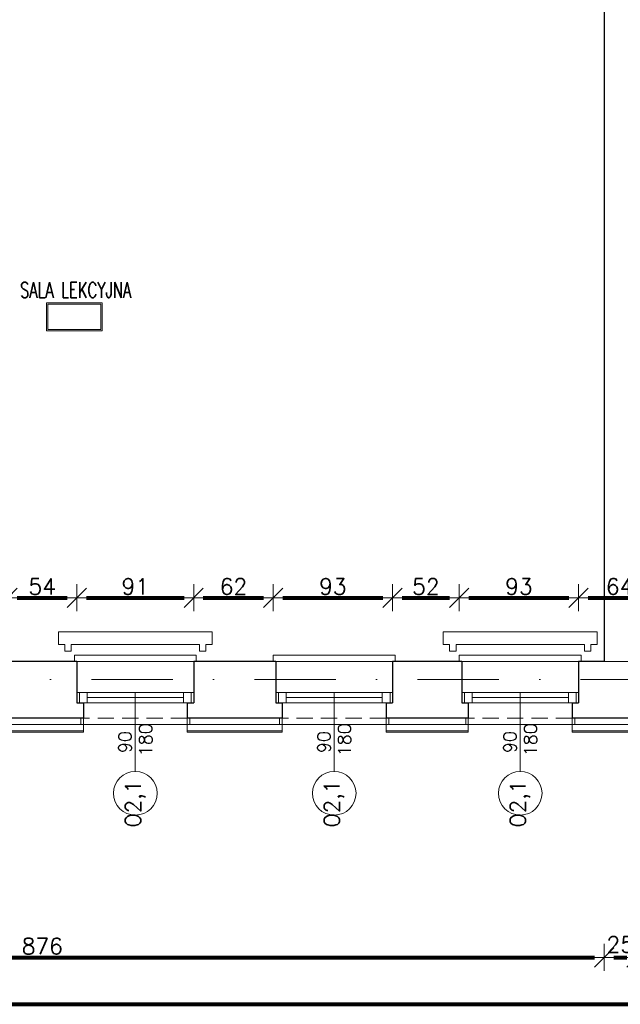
# Model space of a CAD drawing. Header units: metres. Extents: x 7408630 to 15602436, y 5561464 to 13303678.
# Tile 103 of 123: x 7411115 to 7411584, y 5565780 to 5566548. Entities that reach past the tile are written whole.
import ezdxf
from ezdxf.enums import TextEntityAlignment as Align

# ---------------------------------------------------------------- set-up
doc = ezdxf.new("R2010")
doc.units = ezdxf.units.M
doc.header["$MEASUREMENT"] = 0
doc.linetypes.add('DASHDOT', pattern=[25.4, 12.7, -6.35, 0, -6.35])
doc.linetypes.add('HIDDEN', pattern=[9.525, 6.35, -3.175])
for name, color, linetype, lineweight in [('!! 0_ Istn-okna', 6, 'Continuous', 13), ('!! 0_ Istn-sciany', 3, 'Continuous', 30), ('!! 0_ Istn-widok', 1, 'Continuous', 15), ('!! 0_Istn-cienka', 4, 'Continuous', 9), ('!! 0_Opis_okna', 8, 'Continuous', 15), ('!! 0_Opis_pom', 9, 'Continuous', 13), ('!! 0_Osie', 1, 'DASHDOT', 13), ('!! 1_ tynk zewn  - nowy', 21, 'Continuous', 20), ('!! 1_OPIS POM NOWE', 140, 'Continuous', 5), ('!! 2_ remont Ocieplenie', 4, 'ZIGZAG', 5), ('!! wymiary osi', 250, 'Continuous', 5), ('0-osie-liniA', 14, 'DASHDOT', 5), ('Granica', 112, 'Continuous', 80)]:
    doc.layers.add(name, color=color, linetype=linetype, lineweight=lineweight)
doc.layers.add('!! 0_Istn-grzejniki', color=7, linetype='Continuous', lineweight=0, plot=False)
doc.layers.add('Powierzchnia', color=140, linetype='Continuous', lineweight=5, plot=False)
doc.styles.add('50', font='ROMANS.shx', dxfattribs={"width": 0.8, "oblique": 10, "height": 10})
doc.styles.add('ARCHETYP', font='romans.shx', dxfattribs={"height": 15})
doc.styles.add('ARIAL', font='tahoma.ttf')
doc.styles.add('TXT', font='simplex.shx')
doc.linetypes.add('ZIGZAG', pattern='A,0.00254,-5.08,[131,ltypeshp.shx,S=5.08,R=0,X=-5.08,Y=0],-10.16,[131,ltypeshp.shx,S=5.08,R=180,X=5.08,Y=0],-5.08', length=20.32254)
doc.dimstyles.new('DIM50', dxfattribs={"dimscale": 5, "dimtxt": 2, "dimasz": 1, "dimexe": 0, "dimexo": 0, "dimgap": 0.5, "dimtad": 1, "dimdec": 4, "dimrnd": 0.5, "dimdsep": 46, "dimtxsty": 'TXT', "dimblk": 'TICK1', "dimblk1": 'TICK1', "dimblk2": 'TICK1', "dimsah": 1, "dimcen": 0, "dimse1": 1, "dimse2": 1, "dimclrd": 1, "dimclre": 7, "dimclrt": 9, "dimadec": 0, "dimazin": 0, "dimtfac": 1, "dimtdec": 4, "dimtmove": 2, "dimatfit": 3, "dimldrblk": 'TICK1', "dimfxl": 1, "dimtolj": 1, "dimarcsym": 0})

# ---------------------------------------------------------------- blocks, each defined once
blk = doc.blocks.new('BLOK OSI')
at = {"layer": '0-osie-liniA', "ltscale": 5}
blk.add_lwpolyline([(48639.33021, -195663.0883), (55424.2848, -195663.0883)], dxfattribs=at)
blk = doc.blocks.new('1_ok-opis')
blk.add_line((0, 111.61), (0, 50))
blk.add_circle((0, 128.61), 17)
at = {"style": '50', "oblique": 10, "width": 0.8}
for tag, rotation, p in [('NR', 90, (0, 128.61)), ('NR', 270, (0, 128.61)), ('SZEROKOŚĆ', 90, (-8, 78.29)), ('WYSOKOŚĆ', 270, (-8, 78.29)), ('WYSOKOŚĆ', 90, (8, 78.29)), ('SZEROKOŚĆ', 270, (8, 78.29))]:
    blk.add_attdef(tag, text='', height=10, rotation=rotation, dxfattribs=at).set_placement(p, align=Align.MIDDLE)
blk = doc.blocks.new('TICK1')
at = {"color": 0}
for p, q in [((0, -1.4), (0, 1.4)), ((0, 0), (-1, 0))]:
    blk.add_line(p, q, dxfattribs=at)
at = {"color": 2}
blk.add_line((-1, -1), (1, 1), dxfattribs=at)
blk = doc.blocks.new('*D446')
at = {"layer": '!! wymiary osi', "color": 1, "lineweight": -2, "transparency": 16777216}
blk.add_line((71376.92, -195818.17), (72237.92, -195818.17), dxfattribs=at)
at = {"layer": 'DEFPOINTS', "color": 0, "transparency": 16777216}
for p in [(72245.42, -195818.17), (71369.42, -195854.74), (72245.42, -195854.74)]:
    blk.add_point(p, dxfattribs=at)
at = {"layer": '!! wymiary osi', "color": 1, "lineweight": -2, "transparency": 16777216, "xscale": 7.5, "yscale": 7.5, "zscale": 7.5, "rotation": 180}
blk.add_blockref('TICK1', (71369.42, -195818.17), dxfattribs=at)
at = {"layer": '!! wymiary osi', "color": 1, "lineweight": -2, "transparency": 16777216, "xscale": 7.5, "yscale": 7.5, "zscale": 7.5}
blk.add_blockref('TICK1', (72245.42, -195818.17), dxfattribs=at)
at = {"layer": '!! wymiary osi', "color": 9, "transparency": 16777216, "insert": (71807.42, -195809.42), "char_height": 12.5, "attachment_point": 5, "style": 'TXT'}
blk.add_mtext('\\A1;876', dxfattribs=at)
blk = doc.blocks.new('*D447')
at = {"layer": '!! wymiary osi', "color": 1, "lineweight": -2, "transparency": 16777216}
blk.add_line((72252.92, -195818.17), (72262.92, -195818.17), dxfattribs=at)
at = {"layer": 'DEFPOINTS', "color": 0, "transparency": 16777216}
for p in [(72270.42, -195818.17), (72245.42, -195854.74), (72270.42, -195854.74)]:
    blk.add_point(p, dxfattribs=at)
at = {"layer": '!! wymiary osi', "color": 1, "lineweight": -2, "transparency": 16777216, "xscale": 7.5, "yscale": 7.5, "zscale": 7.5, "rotation": 180}
blk.add_blockref('TICK1', (72245.42, -195818.17), dxfattribs=at)
at = {"layer": '!! wymiary osi', "color": 1, "lineweight": -2, "transparency": 16777216, "xscale": 7.5, "yscale": 7.5, "zscale": 7.5}
blk.add_blockref('TICK1', (72270.42, -195818.17), dxfattribs=at)
at = {"layer": '!! wymiary osi', "color": 9, "transparency": 16777216, "insert": (72257.92, -195808.17), "char_height": 12.5, "attachment_point": 5, "style": 'TXT'}
blk.add_mtext('\\A1;25', dxfattribs=at)
blk = doc.blocks.new('*D462')
at = {"layer": '!! wymiary osi', "color": 1, "lineweight": -2, "transparency": 16777216}
blk.add_line((71787.92, -195537.8), (71826.92, -195537.8), dxfattribs=at)
at = {"layer": 'DEFPOINTS', "color": 0, "transparency": 16777216}
for p in [(71834.42, -195537.8), (71780.42, -195587.59), (71834.42, -195587.59)]:
    blk.add_point(p, dxfattribs=at)
at = {"layer": '!! wymiary osi', "color": 1, "lineweight": -2, "transparency": 16777216, "xscale": 7.5, "yscale": 7.5, "zscale": 7.5, "rotation": 180}
blk.add_blockref('TICK1', (71780.42, -195537.8), dxfattribs=at)
at = {"layer": '!! wymiary osi', "color": 1, "lineweight": -2, "transparency": 16777216, "xscale": 7.5, "yscale": 7.5, "zscale": 7.5}
blk.add_blockref('TICK1', (71834.42, -195537.8), dxfattribs=at)
at = {"layer": '!! wymiary osi', "color": 9, "transparency": 16777216, "insert": (71807.42, -195529.05), "char_height": 12.5, "attachment_point": 5, "style": 'TXT'}
blk.add_mtext('\\A1;54', dxfattribs=at)
blk = doc.blocks.new('*D463')
at = {"layer": '!! wymiary osi', "color": 1, "lineweight": -2, "transparency": 16777216}
blk.add_line((71841.92, -195537.8), (71917.92, -195537.8), dxfattribs=at)
at = {"layer": 'DEFPOINTS', "color": 0, "transparency": 16777216}
for p in [(71925.42, -195537.8), (71834.42, -195587.59), (71925.42, -195587.59)]:
    blk.add_point(p, dxfattribs=at)
at = {"layer": '!! wymiary osi', "color": 1, "lineweight": -2, "transparency": 16777216, "xscale": 7.5, "yscale": 7.5, "zscale": 7.5, "rotation": 180}
blk.add_blockref('TICK1', (71834.42, -195537.8), dxfattribs=at)
at = {"layer": '!! wymiary osi', "color": 1, "lineweight": -2, "transparency": 16777216, "xscale": 7.5, "yscale": 7.5, "zscale": 7.5}
blk.add_blockref('TICK1', (71925.42, -195537.8), dxfattribs=at)
at = {"layer": '!! wymiary osi', "color": 9, "transparency": 16777216, "insert": (71879.92, -195529.05), "char_height": 12.5, "attachment_point": 5, "style": 'TXT'}
blk.add_mtext('\\A1;91', dxfattribs=at)
blk = doc.blocks.new('*D464')
at = {"layer": '!! wymiary osi', "color": 1, "lineweight": -2, "transparency": 16777216}
blk.add_line((71932.92, -195537.8), (71979.92, -195537.8), dxfattribs=at)
at = {"layer": 'DEFPOINTS', "color": 0, "transparency": 16777216}
for p in [(71987.42, -195537.8), (71925.42, -195587.59), (71987.42, -195587.59)]:
    blk.add_point(p, dxfattribs=at)
at = {"layer": '!! wymiary osi', "color": 1, "lineweight": -2, "transparency": 16777216, "xscale": 7.5, "yscale": 7.5, "zscale": 7.5, "rotation": 180}
blk.add_blockref('TICK1', (71925.42, -195537.8), dxfattribs=at)
at = {"layer": '!! wymiary osi', "color": 1, "lineweight": -2, "transparency": 16777216, "xscale": 7.5, "yscale": 7.5, "zscale": 7.5}
blk.add_blockref('TICK1', (71987.42, -195537.8), dxfattribs=at)
at = {"layer": '!! wymiary osi', "color": 9, "transparency": 16777216, "insert": (71956.42, -195529.05), "char_height": 12.5, "attachment_point": 5, "style": 'TXT'}
blk.add_mtext('\\A1;62', dxfattribs=at)
blk = doc.blocks.new('*D465')
at = {"layer": '!! wymiary osi', "color": 1, "lineweight": -2, "transparency": 16777216}
blk.add_line((71994.92, -195537.8), (72072.92, -195537.8), dxfattribs=at)
at = {"layer": 'DEFPOINTS', "color": 0, "transparency": 16777216}
for p in [(72080.42, -195537.8), (71987.42, -195587.59), (72080.42, -195587.59)]:
    blk.add_point(p, dxfattribs=at)
at = {"layer": '!! wymiary osi', "color": 1, "lineweight": -2, "transparency": 16777216, "xscale": 7.5, "yscale": 7.5, "zscale": 7.5, "rotation": 180}
blk.add_blockref('TICK1', (71987.42, -195537.8), dxfattribs=at)
at = {"layer": '!! wymiary osi', "color": 1, "lineweight": -2, "transparency": 16777216, "xscale": 7.5, "yscale": 7.5, "zscale": 7.5}
blk.add_blockref('TICK1', (72080.42, -195537.8), dxfattribs=at)
at = {"layer": '!! wymiary osi', "color": 9, "transparency": 16777216, "insert": (72033.92, -195529.05), "char_height": 12.5, "attachment_point": 5, "style": 'TXT'}
blk.add_mtext('\\A1;93', dxfattribs=at)
blk = doc.blocks.new('*D466')
at = {"layer": '!! wymiary osi', "color": 1, "lineweight": -2, "transparency": 16777216}
blk.add_line((72087.92, -195537.8), (72124.92, -195537.8), dxfattribs=at)
at = {"layer": 'DEFPOINTS', "color": 0, "transparency": 16777216}
for p in [(72132.42, -195537.8), (72080.42, -195587.59), (72132.42, -195587.59)]:
    blk.add_point(p, dxfattribs=at)
at = {"layer": '!! wymiary osi', "color": 1, "lineweight": -2, "transparency": 16777216, "xscale": 7.5, "yscale": 7.5, "zscale": 7.5, "rotation": 180}
blk.add_blockref('TICK1', (72080.42, -195537.8), dxfattribs=at)
at = {"layer": '!! wymiary osi', "color": 1, "lineweight": -2, "transparency": 16777216, "xscale": 7.5, "yscale": 7.5, "zscale": 7.5}
blk.add_blockref('TICK1', (72132.42, -195537.8), dxfattribs=at)
at = {"layer": '!! wymiary osi', "color": 9, "transparency": 16777216, "insert": (72106.42, -195529.05), "char_height": 12.5, "attachment_point": 5, "style": 'TXT'}
blk.add_mtext('\\A1;52', dxfattribs=at)
blk = doc.blocks.new('*D467')
at = {"layer": '!! wymiary osi', "color": 1, "lineweight": -2, "transparency": 16777216}
blk.add_line((72139.92, -195537.8), (72217.92, -195537.8), dxfattribs=at)
at = {"layer": 'DEFPOINTS', "color": 0, "transparency": 16777216}
for p in [(72225.42, -195537.8), (72132.42, -195587.59), (72225.42, -195587.59)]:
    blk.add_point(p, dxfattribs=at)
at = {"layer": '!! wymiary osi', "color": 1, "lineweight": -2, "transparency": 16777216, "xscale": 7.5, "yscale": 7.5, "zscale": 7.5, "rotation": 180}
blk.add_blockref('TICK1', (72132.42, -195537.8), dxfattribs=at)
at = {"layer": '!! wymiary osi', "color": 1, "lineweight": -2, "transparency": 16777216, "xscale": 7.5, "yscale": 7.5, "zscale": 7.5}
blk.add_blockref('TICK1', (72225.42, -195537.8), dxfattribs=at)
at = {"layer": '!! wymiary osi', "color": 9, "transparency": 16777216, "insert": (72178.92, -195529.05), "char_height": 12.5, "attachment_point": 5, "style": 'TXT'}
blk.add_mtext('\\A1;93', dxfattribs=at)
blk = doc.blocks.new('*D468')
at = {"layer": '!! wymiary osi', "color": 1, "lineweight": -2, "transparency": 16777216}
blk.add_line((72232.92, -195537.8), (72281.92, -195537.8), dxfattribs=at)
at = {"layer": 'DEFPOINTS', "color": 0, "transparency": 16777216}
for p in [(72289.42, -195537.8), (72225.42, -195587.59), (72289.42, -195587.59)]:
    blk.add_point(p, dxfattribs=at)
at = {"layer": '!! wymiary osi', "color": 1, "lineweight": -2, "transparency": 16777216, "xscale": 7.5, "yscale": 7.5, "zscale": 7.5, "rotation": 180}
blk.add_blockref('TICK1', (72225.42, -195537.8), dxfattribs=at)
at = {"layer": '!! wymiary osi', "color": 1, "lineweight": -2, "transparency": 16777216, "xscale": 7.5, "yscale": 7.5, "zscale": 7.5}
blk.add_blockref('TICK1', (72289.42, -195537.8), dxfattribs=at)
at = {"layer": '!! wymiary osi', "color": 9, "transparency": 16777216, "insert": (72257.42, -195529.05), "char_height": 12.5, "attachment_point": 5, "style": 'TXT'}
blk.add_mtext('\\A1;64', dxfattribs=at)
blk = doc.blocks.new('*D479')
at = {"layer": '!! wymiary osi', "color": 1, "lineweight": -2, "transparency": 16777216}
blk.add_line((71321.92, -195854.74), (74381.92, -195854.74), dxfattribs=at)
at = {"layer": 'DEFPOINTS', "color": 0, "transparency": 16777216}
for p in [(71314.42, -195642.59), (74389.42, -195642.59), (74389.42, -195854.74)]:
    blk.add_point(p, dxfattribs=at)
at = {"layer": '!! wymiary osi', "color": 1, "lineweight": -2, "transparency": 16777216, "xscale": 7.5, "yscale": 7.5, "zscale": 7.5, "rotation": 180}
blk.add_blockref('TICK1', (71314.42, -195854.74), dxfattribs=at)
at = {"layer": '!! wymiary osi', "color": 1, "lineweight": -2, "transparency": 16777216, "xscale": 7.5, "yscale": 7.5, "zscale": 7.5}
blk.add_blockref('TICK1', (74389.42, -195854.74), dxfattribs=at)
at = {"layer": '!! wymiary osi', "color": 9, "transparency": 16777216, "insert": (72851.92, -195845.99), "char_height": 12.5, "attachment_point": 5, "style": 'TXT'}
blk.add_mtext('\\A1;3075', dxfattribs=at)
blk = doc.blocks.new('A$C9c944097')
at = {"layer": '!! 0_ Istn-okna'}
for points in [[(457.5, -1233.47213), (548.5, -1233.47213)], [(612.5, -1233.47213), (703.5, -1233.47213)], [(757.5, -1233.47213), (848.5, -1233.47213)], [(457.5, -1241.47213), (548.5, -1241.47213)], [(465.5, -1237.47213), (540.5, -1237.47213)], [(612.5, -1241.47213), (703.5, -1241.47213)], [(620.5, -1237.47213), (695.5, -1237.47213)], [(757.5, -1241.47213), (848.5, -1241.47213)], [(765.5, -1237.47213), (840.5, -1237.47213)]]:
    blk.add_lwpolyline(points, dxfattribs=at)
for points in [[(459.5, -1241.47213), (465.5, -1241.47213), (465.5, -1233.47213), (459.5, -1233.47213)], [(540.5, -1241.47213), (546.5, -1241.47213), (546.5, -1233.47213), (540.5, -1233.47213)], [(614.5, -1241.47213), (620.5, -1241.47213), (620.5, -1233.47213), (614.5, -1233.47213)], [(695.5, -1241.47213), (701.5, -1241.47213), (701.5, -1233.47213), (695.5, -1233.47213)], [(759.5, -1241.47213), (765.5, -1241.47213), (765.5, -1233.47213), (759.5, -1233.47213)], [(840.5, -1241.47213), (846.5, -1241.47213), (846.5, -1233.47213), (840.5, -1233.47213)]]:
    blk.add_lwpolyline(points, close=True, dxfattribs=at)
at = {"layer": '!! 0_ Istn-sciany'}
blk.add_line((868.5, -573.47213), (868.5, -1209.47213), dxfattribs=at)
for points in [[(457.5, -1209.47213), (403.5, -1209.47213)], [(457.5, -1209.47213), (457.5, -1241.47213)], [(612.5, -1209.47213), (548.5, -1209.47213)], [(548.5, -1209.47213), (548.5, -1241.47213)], [(612.5, -1209.47213), (612.5, -1241.47213)], [(757.5, -1209.47213), (703.5, -1209.47213)], [(703.5, -1209.47213), (703.5, -1241.47213)], [(757.5, -1209.47213), (757.5, -1241.47213)], [(868.5, -1209.47213), (848.5, -1209.47213)], [(848.5, -1209.47213), (848.5, -1241.47213)], [(457.5, -1241.47213), (462.5, -1241.47213)], [(462.5, -1241.47213), (462.5, -1253.47213)], [(543.5, -1241.47213), (548.5, -1241.47213)], [(543.5, -1241.47213), (543.5, -1253.47213)], [(612.5, -1241.47213), (617.5, -1241.47213)], [(617.5, -1241.47213), (617.5, -1253.47213)], [(698.5, -1241.47213), (703.5, -1241.47213)], [(698.5, -1241.47213), (698.5, -1253.47213)], [(757.5, -1241.47213), (762.5, -1241.47213)], [(762.5, -1241.47213), (762.5, -1253.47213)], [(843.5, -1241.47213), (848.5, -1241.47213)], [(843.5, -1241.47213), (843.5, -1253.47213)], [(462.5, -1253.47213), (398.5, -1253.47213)], [(617.5, -1253.47213), (543.5, -1253.47213)], [(762.5, -1253.47213), (698.5, -1253.47213)], [(917.5, -1253.47213), (843.5, -1253.47213)]]:
    blk.add_lwpolyline(points, dxfattribs=at)
at = {"layer": '!! 0_ Istn-widok'}
for points in [[(455.5, -1204.47213), (550.5, -1204.47213)], [(455.5, -1209.47213), (455.5, -1204.47213)], [(550.5, -1209.47213), (550.5, -1204.47213)], [(610.5, -1204.47213), (705.5, -1204.47213)], [(610.5, -1209.47213), (610.5, -1204.47213)], [(705.5, -1209.47213), (705.5, -1204.47213)], [(755.5, -1204.47213), (850.5, -1204.47213)], [(755.5, -1209.47213), (755.5, -1204.47213)], [(850.5, -1209.47213), (850.5, -1204.47213)], [(868.5, -1209.47213), (893.5, -1209.47213)], [(460.5, -1253.47213), (460.5, -1258.47213)], [(545.5, -1258.47213), (460.5, -1258.47213)], [(545.5, -1253.47213), (545.5, -1258.47213)], [(615.5, -1253.47213), (615.5, -1258.47213)], [(700.5, -1258.47213), (615.5, -1258.47213)], [(700.5, -1253.47213), (700.5, -1258.47213)], [(760.5, -1253.47213), (760.5, -1258.47213)], [(845.5, -1258.47213), (760.5, -1258.47213)], [(845.5, -1253.47213), (845.5, -1258.47213)]]:
    blk.add_lwpolyline(points, dxfattribs=at)
at = {"layer": '!! 0_Istn-cienka', "linetype": 'HIDDEN', "ltscale": 2}
for points in [[(457.5, -1209.47213), (548.5, -1209.47213)], [(612.5, -1209.47213), (703.5, -1209.47213)], [(757.5, -1209.47213), (848.5, -1209.47213)], [(543.5, -1253.47213), (462.5, -1253.47213)], [(698.5, -1253.47213), (617.5, -1253.47213)], [(843.5, -1253.47213), (762.5, -1253.47213)]]:
    blk.add_lwpolyline(points, dxfattribs=at)
at = {"layer": '!! 0_Istn-grzejniki'}
for points in [[(448, -1201.22213), (448, -1196.22213), (443, -1196.22213), (443, -1186.22213), (563, -1186.22213), (563, -1196.22213), (558, -1196.22213), (558, -1201.22213), (553, -1201.22213), (553, -1196.22213), (453, -1196.22213), (453, -1201.22213)], [(748, -1201.22213), (748, -1196.22213), (743, -1196.22213), (743, -1186.22213), (863, -1186.22213), (863, -1196.22213), (858, -1196.22213), (858, -1201.22213), (853, -1201.22213), (853, -1196.22213), (753, -1196.22213), (753, -1201.22213)]]:
    blk.add_lwpolyline(points, close=True, dxfattribs=at)
at = {"layer": '!! 0_Opis_pom', "ltscale": 0.7}
for points in [[(433.68717, -951.54614), (477.20717, -951.54614), (477.20717, -929.78614), (433.68717, -929.78614)], [(434.77517, -950.45814), (476.11917, -950.45814), (476.11917, -930.87414), (434.77517, -930.87414)]]:
    blk.add_lwpolyline(points, close=True, dxfattribs=at)
at = {"layer": '!! 1_ tynk zewn  - nowy'}
for points in [[(462.5, -1253.47213), (462.5, -1264.47213)], [(543.5, -1253.47213), (543.5, -1264.47213)], [(617.5, -1253.47213), (617.5, -1264.47213)], [(698.5, -1253.47213), (698.5, -1264.47213)], [(762.5, -1253.47213), (762.5, -1264.47213)], [(843.5, -1253.47213), (843.5, -1264.47213)], [(462.5, -1263.47213), (398.5, -1263.47213)], [(462.5, -1264.47213), (398.5, -1264.47213)], [(617.5, -1263.47213), (543.5, -1263.47213)], [(617.5, -1264.47213), (543.5, -1264.47213)], [(762.5, -1263.47213), (698.5, -1263.47213)], [(762.5, -1264.47213), (698.5, -1264.47213)], [(917.5, -1263.47213), (843.5, -1263.47213)], [(917.5, -1264.47213), (843.5, -1264.47213)]]:
    blk.add_lwpolyline(points, dxfattribs=at)
at = {"layer": '!! 2_ remont Ocieplenie', "linetype": 'ZIGZAG', "ltscale": 0.75}
for points in [[(462.5, -1258.47213), (398.5, -1258.47213)], [(617.5, -1258.47213), (543.5, -1258.47213)], [(762.5, -1258.47213), (698.5, -1258.47213)], [(917.5, -1258.47213), (843.5, -1258.47213)]]:
    blk.add_lwpolyline(points, dxfattribs=at)
at = {"layer": 'Powierzchnia'}
blk.add_lwpolyline([(-7.5, -573.47213), (868.5, -573.47213), (868.5, -1209.47213), (-7.5, -1209.47213)], close=True, dxfattribs=at)
at = {"layer": '!! 0_Opis_okna'}
ref = blk.add_blockref('1_ok-opis', (503, -1183.47213), dxfattribs=dict(at, rotation=180))
ref.add_attrib('SZEROKOŚĆ', '90', dxfattribs={"layer": '0', "height": 10, "rotation": 90, "style": 'ARCHETYP'}).set_placement((495, -1272.19254), align=Align.MIDDLE)
ref.add_attrib('WYSOKOŚĆ', '180', dxfattribs={"layer": '0', "height": 10, "rotation": 90, "style": 'ARCHETYP'}).set_placement((511, -1270.41908), align=Align.MIDDLE)
ref.add_attrib('NR', 'O2,1', dxfattribs={"layer": '0', "height": 12, "rotation": 90, "style": 'ARCHETYP'}).set_placement((503, -1320.37357), align=Align.MIDDLE)
ref = blk.add_blockref('1_ok-opis', (658, -1183.47213), dxfattribs=dict(at, rotation=180))
ref.add_attrib('SZEROKOŚĆ', '90', dxfattribs={"layer": '0', "height": 10, "rotation": 90, "style": 'ARCHETYP'}).set_placement((650, -1272.19254), align=Align.MIDDLE)
ref.add_attrib('WYSOKOŚĆ', '180', dxfattribs={"layer": '0', "height": 10, "rotation": 90, "style": 'ARCHETYP'}).set_placement((666, -1270.41908), align=Align.MIDDLE)
ref.add_attrib('NR', 'O2,1', dxfattribs={"layer": '0', "height": 12, "rotation": 90, "style": 'ARCHETYP'}).set_placement((658, -1320.37357), align=Align.MIDDLE)
ref = blk.add_blockref('1_ok-opis', (803, -1183.47213), dxfattribs=dict(at, rotation=180))
ref.add_attrib('SZEROKOŚĆ', '90', dxfattribs={"layer": '0', "height": 10, "rotation": 90, "style": 'ARCHETYP'}).set_placement((795, -1272.19254), align=Align.MIDDLE)
ref.add_attrib('WYSOKOŚĆ', '180', dxfattribs={"layer": '0', "height": 10, "rotation": 90, "style": 'ARCHETYP'}).set_placement((811, -1270.41908), align=Align.MIDDLE)
ref.add_attrib('NR', 'O2,1', dxfattribs={"layer": '0', "height": 12, "rotation": 90, "style": 'ARCHETYP'}).set_placement((803, -1320.37357), align=Align.MIDDLE)
at = {"layer": '!! 0_Osie'}
blk.add_blockref('BLOK OSI', (-48933.21142, 194439.57635), dxfattribs=at)
at = {"layer": '!! 0_Opis_pom', "ltscale": 0.7, "style": 'TXT', "width": 0.7}
blk.add_text('SALA LEKCYJNA', height=12, dxfattribs=at).set_placement((456.5623, -925.73983), align=Align.CENTER)
at = {"layer": '!! 0_Opis_pom', "ltscale": 0.7, "style": 'ARIAL'}
for tag, p in [('B2,14', (2497.12282, -23.97252)), ('B2,12', (1965.56932, -35.77631)), ('B2,11', (1692.08817, -60.77765)), ('B2,16', (3818.15438, -63.71828)), ('B2,19.1', (5324.74708, -87.92078)), ('B2,17', (4129.82322, -93.25972)), ('B2,10', (1351.71035, -111.25665)), ('B2,15', (3189.46558, -109.69496)), ('A2,5', (1075.52681, -127.78965)), ('B2,13', (2272.99389, -121.89624)), ('B2,18', (4545.51277, -234.12017)), ('B2,19', (5775.76711, -239.42159)), ('A2,4', (318.83322, -329.3265)), ('A2.1', (994.53557, -353.44633)), ('B2.7', (3171.3557, -458.01164)), ('A2.2', (994.53557, -692.67095)), ('B2.2', (3599.26223, -690.3637)), ('B2,21', (4593.23787, -912.69388)), ('A2.3', (455.44717, -940.66614)), ('B2,9', (1798.58924, -939.09545)), ('B2,4', (3116.67143, -940.65712)), ('B2,3', (3297.35823, -941.16418)), ('B2,8', (2517.28573, -960.07338)), ('B2,20', (5834.09772, -965.70749)), ('B2.1', (3927.81794, -970.24709)), ('B2,5', (3309.56672, -1129.12418)), ('B2,6', (3122.36837, -1171.43557)), ('C2,2', (3435.86614, -1487.77973)), ('C2,1', (3957.73656, -2408.10352)), ('C2,3', (3457.72791, -2555.15039)), ('D1,1', (2554.19917, -3205.91504)), ('C2,4', (3866.78124, -3285.77383)), ('D1,4', (1780.27581, -3366.18103)), ('D1,6', (1380.86316, -3373.10994)), ('D1,3', (2098.36626, -3546.18257)), ('C2,5', (3178.15957, -3610.67242)), ('D1,5', (1914.6928, -3621.18339)), ('D1,2', (2201.15492, -3794.18451)), ('D1,7', (477.95048, -4408.76849)), ('D1,8', (338.43039, -4834.32895))]:
    blk.add_attdef(tag, text='', height=11.968, dxfattribs=at).set_placement(p, align=Align.MIDDLE_CENTER)
at = {"layer": '!! 1_OPIS POM NOWE', "style": 'ARIAL'}
for tag, p in [('C2.5B', (3593.7377, -3168.5911)), ('C2,5C', (3526.78796, -3281.02046)), ('C2.4', (3997.15534, -3347.99835)), ('E2,2', (2945.33506, -3413.31629)), ('C2,5A', (3566.4961, -3615.37865)), ('E2.9', (3984.52714, -3783.77287)), ('E2.7', (4645.53364, -3784.14655)), ('D1,2', (2903.25587, -3794.18451)), ('E2.2', (3405.83089, -4049.74196)), ('E2.8', (4380.36687, -4058.97571)), ('E2.6', (5154.87983, -4066.29138)), ('E2.1', (4427.07303, -4318.94156)), ('E2,3', (3401.59976, -4465.83792)), ('E2.4', (3758.95342, -4705.0924)), ('E2.5', (5238.11734, -4786.79525))]:
    blk.add_attdef(tag, text='', height=11.968, dxfattribs=at).set_placement(p, align=Align.MIDDLE_CENTER)
at = {"layer": '!! wymiary osi'}
for base, p1, p2, picture, middle in [((457.5, -1159.68315), (403.5, -1209.47213), (457.5, -1209.47213), '*D462', (430.5, -1150.93315)), ((548.5, -1159.68315), (457.5, -1209.47213), (548.5, -1209.47213), '*D463', (503, -1150.93315)), ((610.5, -1159.68315), (548.5, -1209.47213), (610.5, -1209.47213), '*D464', (579.5, -1150.93315)), ((703.5, -1159.68315), (610.5, -1209.47213), (703.5, -1209.47213), '*D465', (657, -1150.93315)), ((755.5, -1159.68315), (703.5, -1209.47213), (755.5, -1209.47213), '*D466', (729.5, -1150.93315)), ((848.5, -1159.68315), (755.5, -1209.47213), (848.5, -1209.47213), '*D467', (802, -1150.93315)), ((912.5, -1159.68315), (848.5, -1209.47213), (912.5, -1209.47213), '*D468', (880.5, -1150.93315)), ((3012.5, -1476.621), (-62.5, -1264.47213), (3012.5, -1264.47213), '*D479', (1475, -1467.871)), ((868.5, -1440.05453), (-7.5, -1476.621), (868.5, -1476.621), '*D446', (430.5, -1431.30453)), ((893.5, -1440.05453), (868.5, -1476.621), (893.5, -1476.621), '*D447', (881, -1430.05453))]:
    dim = blk.add_linear_dim(base=base, p1=p1, p2=p2, dimstyle='DIM50', dxfattribs=at)
    dim.commit()
    dim.dimension.update_dxf_attribs({"geometry": picture, "text_midpoint": middle, "insert": (-71376.92327, 194378.11618)})

msp = doc.modelspace()

# ---------------------------------------------------------------- block references
at = {"layer": 'Granica'}
msp.add_blockref('A$C9c944097', (7410702.59401, 5567256.9858), dxfattribs=at)

doc.saveas('drawing.dxf')
